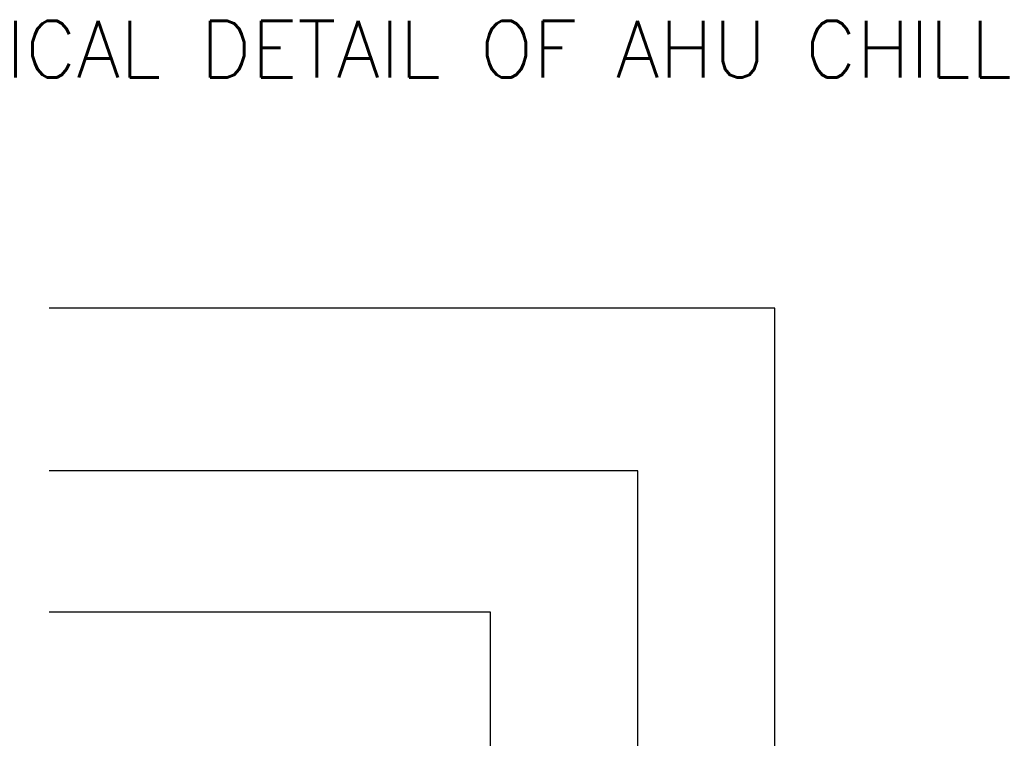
# Model space of a CAD drawing. Header units: millimetres. Extents: x -1469 to 52323, y -1368 to 13830.
# Tile 81 of 85: x 34709 to 35577, y 2724 to 3358. Entities that reach past the tile are written whole.
import ezdxf

# ---------------------------------------------------------------- set-up
doc = ezdxf.new("R2010")
doc.units = ezdxf.units.MM
doc.layers.add('HVAC DETAIL LINE', color=7, linetype='Continuous')
doc.layers.add('HVAC DETAIL TEXT', color=7, linetype='Continuous')
doc.styles.get("Standard").update_dxf_attribs({"font": 'arial.ttf'})
doc.dimstyles.new('50 ROMANS', dxfattribs={"dimtxt": 50, "dimasz": 50, "dimexe": 0.18, "dimexo": 0.0625, "dimgap": 0.09, "dimtad": 0, "dimtih": 1, "dimtoh": 1, "dimdec": 4, "dimzin": 0, "dimdsep": 46, "dimtxsty": 'Standard', "dimcen": 0.09, "dimadec": 0, "dimazin": 0, "dimtfac": 1, "dimtdec": 4, "dimtofl": 0, "dimtmove": 0, "dimatfit": 3, "dimfxl": 1, "dimtolj": 1, "dimtzin": 0, "dimarcsym": 0})

msp = doc.modelspace()

# ---------------------------------------------------------------- texts
at = {"layer": 'HVAC DETAIL TEXT', "insert": (35584.74, 3332.29), "char_height": 50, "attachment_point": 5}
msp.add_mtext_dynamic_manual_height_columns('{\\Fromans|c0;TYPICAL DETAIL OF AHU CHILLED WATER PIPE CONNECTIONS}', width=3123.1222, gutter_width=1, heights=[0], dxfattribs=at)

# ---------------------------------------------------------------- leaders
at = {"layer": 'HVAC DETAIL LINE'}
for points in [[(35374.76, 2440.33), (35374.76, 3103.88), (34734.74, 3103.88)], [(35253.96, 2530.54), (35253.96, 2960.3), (34734.74, 2960.3)], [(35123.96, 2524.02), (35123.96, 2835.69), (34734.74, 2835.69)]]:
    msp.add_leader(points, dimstyle='50 ROMANS', override={"dimgap": 0.09, "dimtad": 0}, dxfattribs=at)

doc.saveas('drawing.dxf')
